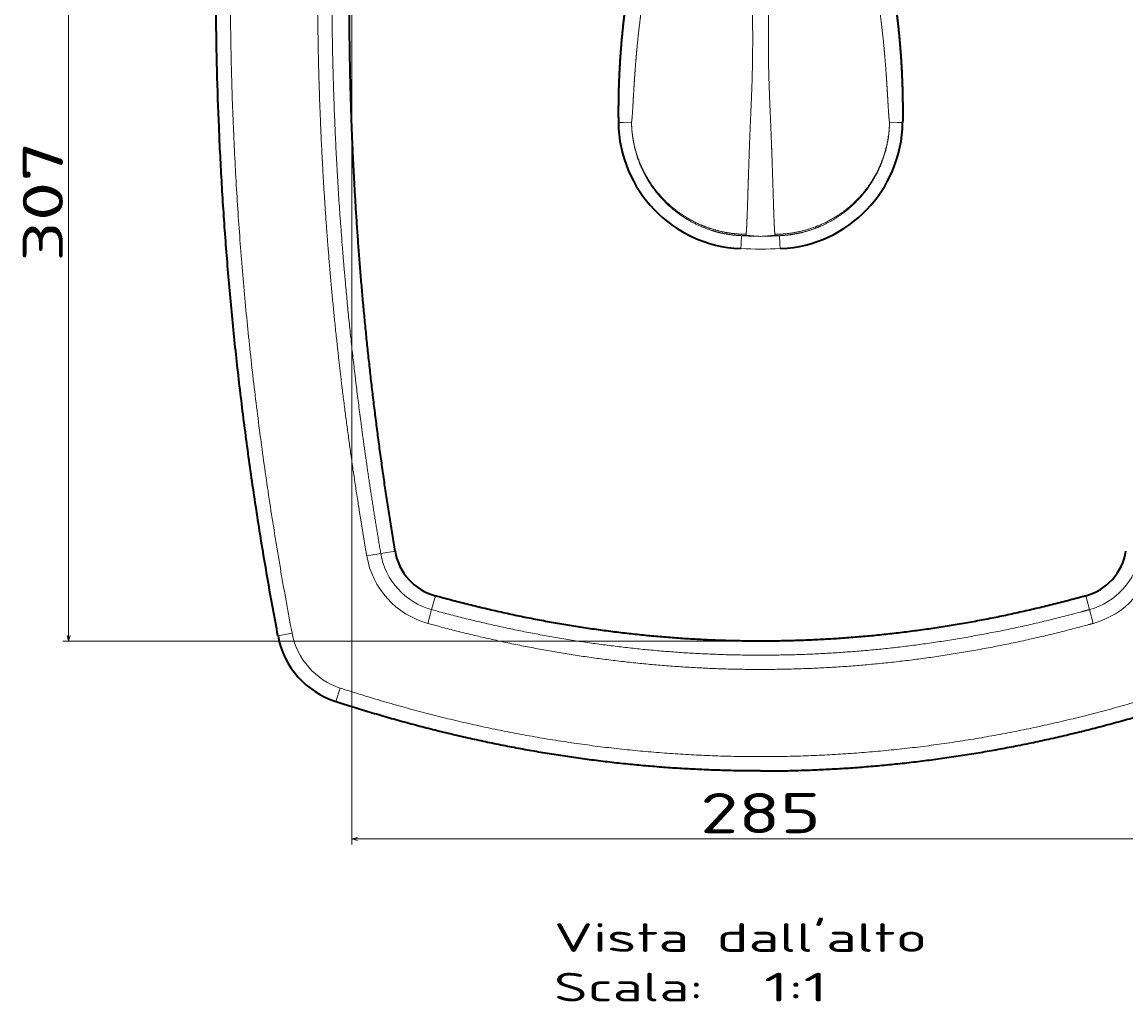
# Model space of a CAD drawing. Extents: x 9 to 1175, y -211 to 1228.
# Tile 1 of 5: x 9 to 394, y -211 to 131. Entities that reach past the tile are written whole.
import ezdxf
from ezdxf.enums import TextEntityAlignment as Align

# ---------------------------------------------------------------- set-up
doc = ezdxf.new("R2010")
doc.units = 0
doc.layers.get('0').update_dxf_attribs({"lineweight": 13})
doc.styles.get("Standard").update_dxf_attribs({"font": 'isocp.shx'})
doc.dimstyles.get("Standard").update_dxf_attribs({"dimtxt": 2.5, "dimasz": 2.5, "dimexe": 1.25, "dimexo": 0.625, "dimtad": 1, "dimcen": 2.5, "dimadec": 0, "dimazin": 0, "dimtfac": 1, "dimtmove": 0, "dimatfit": 0, "dimfxl": 0, "dimarcsym": 0})

# ---------------------------------------------------------------- blocks, each defined once
blk = doc.blocks.new('*D')
at = {"color": 7, "lineweight": 13}
for p, q in [((654.72, 999.56), (654.72, 1070.35)), ((1174.61, 999.56), (1174.61, 1070.35)), ((76.93, 999.56), (76.93, 1066.43)), ((456.71, 999.56), (456.71, 1066.43)), ((654.72, 1068.35), (1174.61, 1068.35)), ((76.93, 1064.43), (456.71, 1064.43)), ((118.25, 1002.68), (28.46, 1002.68)), ((30.46, 582.68), (30.46, 1002.68)), ((175.38, 582.68), (28.46, 582.68)), ((150.77, 580.68), (150.77, 551.53)), ((382.87, 580.68), (382.87, 551.53)), ((654.72, 580.68), (654.72, 556.02)), ((1100.77, 580.68), (1100.77, 556.02)), ((654.72, 558.02), (1100.77, 558.02)), ((150.77, 553.53), (382.87, 553.53)), ((264.82, 221.57), (23.54, 221.57)), ((25.54, -85.23), (25.54, 221.57)), ((124.31, 180.4), (124.31, -156.22)), ((409.33, 180.4), (409.33, -156.22)), ((264.82, -85.23), (23.54, -85.23)), ((124.31, -154.22), (409.33, -154.22))]:
    blk.add_line(p, q, dxfattribs=at)
for points in [[(656.65, 1068.86), (654.72, 1068.35), (656.65, 1067.83)], [(1172.67, 1067.83), (1174.61, 1068.35), (1172.67, 1068.86)], [(78.86, 1064.95), (76.93, 1064.43), (78.86, 1063.91)], [(454.78, 1063.91), (456.71, 1064.43), (454.78, 1064.95)], [(30.97, 1000.75), (30.46, 1002.68), (29.94, 1000.75)], [(29.94, 584.61), (30.46, 582.68), (30.97, 584.61)], [(656.65, 558.54), (654.72, 558.02), (656.65, 557.5)], [(1098.83, 557.5), (1100.77, 558.02), (1098.83, 558.54)], [(152.7, 554.05), (150.77, 553.53), (152.7, 553.01)], [(380.94, 553.01), (382.87, 553.53), (380.94, 554.05)], [(26.06, 219.64), (25.54, 221.57), (25.02, 219.64)], [(25.02, -83.3), (25.54, -85.23), (26.06, -83.3)], [(126.24, -153.71), (124.31, -154.22), (126.24, -154.74)], [(407.39, -154.74), (409.33, -154.22), (407.39, -153.71)]]:
    blk.add_lwpolyline(points, dxfattribs=at)
for s, height, p, p2 in [('520', 14, (893.64, 1070.35), (935.68, 1070.35)), ('380', 14, (245.8, 1066.43), (287.84, 1066.43)), ('446', 14, (856.72, 560.02), (898.76, 560.02)), ('232.1', 3.5, (257.83, 555.53), (275.81, 555.53)), ('285', 14, (245.8, -152.22), (287.84, -152.22))]:
    blk.add_text(s, height=height, dxfattribs=at).set_placement(p, p2, align=Align.FIT)
for s, p, p2 in [('420', (28.46, 771.66), (28.46, 813.69)), ('307', (23.54, 47.15), (23.54, 89.19))]:
    blk.add_text(s, height=14, rotation=90, dxfattribs=at).set_placement(p, p2, align=Align.FIT)
blk = doc.blocks.new('BLOCK53')
at = {"color": 7, "lineweight": 13}
for s, p, p2 in [("Vista dall'alto", (-72.03, -378.02), (58.09, -378.02)), ('Scala:', (-72.03, -395.3), (-19.98, -395.3)), ('  1:1', (-19.98, -395.3), (23.39, -395.3))]:
    blk.add_text(s, height=10, dxfattribs=at).set_placement(p, p2, align=Align.FIT)
blk = doc.blocks.new('BLOCK56')
at = {"color": 7, "lineweight": 13, "ltscale": 0.045115}
for p, q in [((-47.76, -88.6), (-49.57, -88.62)), ((47.76, -88.6), (49.57, -88.62)), ((-6.79, -130.86), (-6.87, -132.67)), ((6.79, -130.86), (6.87, -132.67))]:
    blk.add_line(p, q, dxfattribs=at)
at = {"color": 7, "lineweight": 13, "ltscale": 0.069387}
for p, q in [((-44.99, -88.56), (-47.76, -88.6)), ((44.99, -88.56), (47.76, -88.6))]:
    blk.add_line(p, q, dxfattribs=at)
at = {"color": 7, "lineweight": 13, "ltscale": 0.068401}
for p, q in [((-6.67, -128.13), (-6.79, -130.86)), ((6.67, -128.13), (6.79, -130.86))]:
    blk.add_line(p, q, dxfattribs=at)
at = {"color": 7, "lineweight": 13, "ltscale": 0.006117}
for p, q in [((-7.11, -132.66), (-6.87, -132.67)), ((7.11, -132.66), (6.87, -132.67))]:
    blk.add_line(p, q, dxfattribs=at)
at = {"color": 7, "lineweight": 13, "ltscale": 0.126443}
blk.add_line((-127.43, -238.18), (-132.42, -239.04), dxfattribs=at)
at = {"color": 7, "lineweight": 13, "ltscale": 0.124524}
for p, q in [((-137.33, -239.88), (-132.42, -239.04)), ((-116.06, -263.39), (-114.73, -258.59)), ((116.06, -263.39), (114.73, -258.59))]:
    blk.add_line(p, q, dxfattribs=at)
at = {"color": 7, "lineweight": 13, "ltscale": 0.124299}
for p, q in [((-113.4, -253.8), (-114.73, -258.59)), ((113.4, -253.8), (114.73, -258.59))]:
    blk.add_line(p, q, dxfattribs=at)
at = {"color": 7, "lineweight": 13, "ltscale": 0.124968}
blk.add_line((-168.28, -267.79), (-163.37, -266.86), dxfattribs=at)
at = {"color": 7, "lineweight": 13, "ltscale": 0.125}
blk.add_line((-148.12, -290.71), (-146.57, -285.96), dxfattribs=at)
at = {"color": 7, "lineweight": 35}
for centre, radius, start, end in [((-4.91, -88.05), 44.66, 180.7327, 267.1724), ((4.91, -88.05), 44.66, 272.8276, 359.2673), ((-108.17, -234.99), 19.53, 189.4212, 254.4486), ((108.17, -234.99), 19.53, 285.5514, 350.5788), ((-138.81, -262.2), 29.99, 190.7438, 251.9186)]:
    blk.add_arc(centre, radius, start, end, dxfattribs=at)
at = {"color": 7, "lineweight": 13}
for centre, radius, start, end in [((-6.85, -117.79), 10.34, 270.9921, 280.7679), ((2.28, 24.02), 152.41, 266.632, 269.1416), ((2.31, -73.16), 55.26, 262.4819, 267.601), ((-2.31, -73.16), 55.26, 272.399, 277.5181), ((-2.28, 24.02), 152.41, 270.8584, 273.368), ((6.85, -117.79), 10.34, 259.2321, 269.0079), ((0, 23.94), 156.75, 267.4881, 272.512), ((-108.17, -234.88), 29.58, 189.7318, 254.5332), ((-108.17, -234.88), 24.6, 189.7318, 254.5333), ((108.17, -234.88), 24.6, 285.4667, 350.2682), ((108.17, -234.88), 29.58, 285.4668, 350.2682), ((-138.81, -262.2), 24.99, 190.7436, 251.9188)]:
    blk.add_arc(centre, radius, start, end, dxfattribs=at)
at = {"color": 7, "lineweight": 35}
for points, degree, knots in [([(-168.28, -267.79), (-169.51, -261.29), (-171.88, -248.26), (-175.12, -228.66), (-178.05, -209.01), (-180.66, -189.31), (-182.95, -169.58), (-184.92, -149.81), (-186.57, -130), (-187.9, -110.17), (-188.89, -90.32), (-189.56, -70.46), (-189.9, -50.59), (-189.91, -30.71), (-189.59, -10.84), (-188.95, 9.03), (-187.97, 28.88), (-186.67, 48.67), (-185.05, 68.38), (-183.12, 88.03), (-180.87, 107.64), (-178.3, 127.21), (-175.42, 146.74), (-172.23, 166.22), (-168.74, 185.64), (-166.21, 198.55), (-164.89, 205)], 3, [0, 0, 0, 0, 19.863234, 39.727267, 59.592307, 79.458537, 99.326107, 119.195119, 139.065619, 158.937584, 178.810904, 198.685373, 218.56067, 238.436336, 258.311726, 278.18626, 298.059566, 317.931446, 337.673729, 357.414585, 377.154116, 396.892451, 416.629713, 436.365982, 456.101265, 475.835466, 475.835466, 475.835466, 475.835466]), ([(-44.69, -32.63), (-44.72, -32.76), (-44.74, -32.89), (-44.77, -33.02), (-44.82, -33.28), (-44.86, -33.54), (-44.89, -33.67), (-46.82, -44.15), (-48.26, -54.72), (-49.2, -65.22), (-49.65, -75.98), (-49.59, -86.74), (-49.58, -86.98), (-49.58, -87.45), (-49.58, -87.92), (-49.57, -88.15), (-49.57, -88.39), (-49.57, -88.62)], 5, [0, 0, 0, 0, 0, 0, 1.520638, 1.520638, 1.520638, 3.041275, 3.041275, 3.041275, 125.012043, 125.012043, 125.012043, 127.732013, 127.732013, 127.732013, 130.451983, 130.451983, 130.451983, 130.451983, 130.451983, 130.451983]), ([(44.69, -32.63), (44.72, -32.76), (44.74, -32.89), (44.77, -33.02), (44.82, -33.28), (44.86, -33.54), (44.89, -33.67), (46.82, -44.15), (48.26, -54.72), (49.2, -65.22), (49.65, -75.98), (49.59, -86.74), (49.58, -86.98), (49.58, -87.45), (49.58, -87.92), (49.57, -88.15), (49.57, -88.39), (49.57, -88.62)], 5, [0, 0, 0, 0, 0, 0, 1.520638, 1.520638, 1.520638, 3.041275, 3.041275, 3.041275, 125.012043, 125.012043, 125.012043, 127.732013, 127.732013, 127.732013, 130.451983, 130.451983, 130.451983, 130.451983, 130.451983, 130.451983]), ([(0, -314.89), (-2.1, -314.89), (-6.29, -314.86), (-12.58, -314.73), (-18.87, -314.51), (-25.15, -314.21), (-31.43, -313.82), (-37.7, -313.34), (-43.97, -312.78), (-50.22, -312.13), (-56.47, -311.39), (-62.7, -310.57), (-68.92, -309.67), (-75.12, -308.69), (-81.31, -307.62), (-87.48, -306.47), (-93.64, -305.24), (-99.77, -303.93), (-105.89, -302.55), (-111.99, -301.08), (-118.07, -299.54), (-124.12, -297.92), (-130.16, -296.23), (-136.17, -294.47), (-142.16, -292.63), (-146.14, -291.36), (-148.12, -290.71)], 3, [0, 0, 0, 0, 6.291108, 12.582433, 18.873772, 25.164901, 31.455574, 37.745521, 44.03451, 50.322348, 56.608873, 62.893951, 69.177475, 75.45936, 81.739545, 88.017992, 94.29468, 100.569608, 106.842794, 113.114273, 119.384097, 125.652336, 131.919078, 138.184427, 144.448508, 150.711462, 150.711462, 150.711462, 150.711462]), ([(0, -314.89), (2.1, -314.89), (6.29, -314.86), (12.58, -314.73), (18.87, -314.51), (25.15, -314.21), (31.43, -313.82), (37.7, -313.34), (43.97, -312.78), (50.22, -312.13), (56.47, -311.39), (62.7, -310.57), (68.92, -309.67), (75.12, -308.69), (81.31, -307.62), (87.48, -306.47), (93.64, -305.24), (99.77, -303.93), (105.89, -302.55), (111.99, -301.08), (118.07, -299.54), (124.12, -297.92), (130.16, -296.23), (136.17, -294.47), (142.16, -292.63), (146.14, -291.36), (148.12, -290.71)], 3, [0, 0, 0, 0, 6.291108, 12.582433, 18.873772, 25.164901, 31.455574, 37.745521, 44.03451, 50.322348, 56.608873, 62.893951, 69.177475, 75.45936, 81.739545, 88.017992, 94.29468, 100.569608, 106.842794, 113.114273, 119.384097, 125.652336, 131.919078, 138.184427, 144.448508, 150.711462, 150.711462, 150.711462, 150.711462])]:
    blk.add_open_spline(points, degree=degree, knots=knots, dxfattribs=at)
at = {"color": 7, "lineweight": 13}
for points, knots in [([(-164.89, 205), (-172.24, 168.98), (-178.3, 132.69), (-183, 96.18), (-188.78, 32.44), (-190.32, -31.52), (-190.21, -58.72), (-188.3, -117.12), (-182.87, -175.29), (-178.97, -206.28), (-174.1, -237.13), (-168.28, -267.79)], [0, 0, 0, 0, 0, 0, 257.786367, 257.786367, 257.786367, 448.269344, 448.269344, 448.269344, 667.125463, 667.125463, 667.125463, 667.125463, 667.125463, 667.125463]), ([(-163.37, -266.86), (-179.59, -181.34), (-188.46, -94.43), (-189.24, -6.79), (-181.25, 88.2), (-164.38, 181.67), (-162.91, 189.46), (-161.38, 197.23), (-159.79, 205)], [0, 0, 0, 0, 0, 0, 616.299418, 616.299418, 616.299418, 672.423134, 672.423134, 672.423134, 672.423134, 672.423134, 672.423134]), ([(-153.84, -1.61), (-154.72, -28.38), (-154.83, -55.17), (-154.17, -81.96), (-151.94, -123.9), (-147.84, -165.68), (-146.11, -180.78), (-143.43, -201.29), (-140.31, -221.74), (-139.46, -227.17), (-138.5, -232.96), (-137.52, -238.75), (-137.45, -239.13), (-137.39, -239.51), (-137.33, -239.88)], [0, 0, 0, 0, 0, 0, 189.398126, 189.398126, 189.398126, 296.853417, 296.853417, 296.853417, 335.68524, 335.68524, 335.68524, 338.390601, 338.390601, 338.390601, 338.390601, 338.390601, 338.390601]), ([(-148.86, -1.77), (-149.59, -24.02), (-149.79, -46.28), (-149.46, -68.54), (-148.2, -100.84), (-145.82, -133.06), (-144.97, -143.08), (-142.56, -168.36), (-139.47, -193.56), (-137.36, -208.76), (-135.01, -223.92), (-132.42, -239.04)], [0, 0, 0, 0, 0, 0, 157.137709, 157.137709, 157.137709, 228.096276, 228.096276, 228.096276, 336.406072, 336.406072, 336.406072, 336.406072, 336.406072, 336.406072]), ([(-44.99, -88.56), (-44.88, -88.02), (-44.76, -87), (-44.65, -85.31), (-44.46, -81.9), (-44.21, -77.62), (-44.12, -76), (-43.96, -73.62), (-43.79, -71.14), (-43.73, -70.4), (-43.61, -68.77), (-43.48, -67.12), (-43.4, -66.23), (-43.17, -63.49), (-42.9, -60.7), (-42.71, -58.83), (-42.22, -54.47), (-41.64, -49.97), (-41.28, -47.39), (-40.89, -44.74), (-40.45, -42.03)], [0, 0, 0, 0, 0, 0, 32.895539, 32.895539, 32.895539, 51.14448, 51.14448, 51.14448, 58.775448, 58.775448, 58.775448, 67.690755, 67.690755, 67.690755, 85.835959, 85.835959, 85.835959, 109.161888, 109.161888, 109.161888, 109.161888, 109.161888, 109.161888]), ([(44.99, -88.56), (44.88, -88.02), (44.76, -87), (44.65, -85.31), (44.46, -81.9), (44.21, -77.62), (44.12, -76), (43.96, -73.62), (43.79, -71.14), (43.73, -70.4), (43.61, -68.77), (43.48, -67.12), (43.4, -66.23), (43.17, -63.49), (42.9, -60.7), (42.71, -58.83), (42.22, -54.47), (41.64, -49.97), (41.28, -47.39), (40.89, -44.74), (40.45, -42.03)], [0, 0, 0, 0, 0, 0, 32.895539, 32.895539, 32.895539, 51.14448, 51.14448, 51.14448, 58.775448, 58.775448, 58.775448, 67.690755, 67.690755, 67.690755, 85.835959, 85.835959, 85.835959, 109.161888, 109.161888, 109.161888, 109.161888, 109.161888, 109.161888]), ([(-5.02, -127.66), (-4.94, -126.97), (-4.86, -125.86), (-4.78, -124.28), (-4.63, -120.4), (-4.46, -115.14), (-4.37, -112.29), (-4.23, -107.73), (-4.07, -102.77), (-4.01, -101.1), (-3.92, -98.45), (-3.81, -95.72), (-3.78, -94.71), (-3.66, -91.72), (-3.53, -88.65), (-3.44, -86.59), (-3.29, -83.23), (-3.15, -79.8), (-3.1, -78.55), (-2.94, -74.3), (-2.82, -69.97), (-2.77, -66.95), (-2.71, -60.97), (-2.74, -54.89), (-2.77, -51.88), (-2.82, -48.87), (-2.87, -45.86)], [0, 0, 0, 0, 0, 0, 37.864438, 37.864438, 37.864438, 73.81748, 73.81748, 73.81748, 91.387784, 91.387784, 91.387784, 101.27165, 101.27165, 101.27165, 121.045688, 121.045688, 121.045688, 133.132008, 133.132008, 133.132008, 160.056089, 160.056089, 160.056089, 185.937498, 185.937498, 185.937498, 185.937498, 185.937498, 185.937498]), ([(2.87, -45.86), (2.77, -51.39), (2.7, -56.9), (2.69, -62.37), (2.8, -69.77), (3.04, -76.96), (3.11, -78.92), (3.27, -82.76), (3.44, -86.53), (3.52, -88.41), (3.69, -92.56), (3.85, -96.6), (3.93, -98.79), (4.1, -103.71), (4.25, -108.32), (4.33, -110.8), (4.46, -115), (4.57, -118.63), (4.62, -120.11), (4.72, -122.7), (4.81, -124.74), (4.85, -125.59), (4.91, -126.53), (4.97, -127.23), (4.99, -127.39), (5, -127.53), (5.02, -127.66)], [0, 0, 0, 0, 0, 0, 47.499866, 47.499866, 47.499866, 65.50195, 65.50195, 65.50195, 83.163385, 83.163385, 83.163385, 105.576912, 105.576912, 105.576912, 134.322737, 134.322737, 134.322737, 157.578388, 157.578388, 157.578388, 178.815203, 178.815203, 178.815203, 185.914333, 185.914333, 185.914333, 185.914333, 185.914333, 185.914333]), ([(-44.99, -88.56), (-44.99, -88.62), (-44.99, -88.67), (-44.99, -88.73), (-44.98, -88.85), (-44.98, -88.97), (-44.98, -89.03), (-44.98, -89.12), (-44.97, -89.2), (-44.97, -89.23), (-44.97, -89.29), (-44.97, -89.34), (-44.97, -89.37), (-44.85, -93.16), (-44.27, -96.94), (-43.26, -100.61), (-40.89, -106.44), (-37.45, -111.68), (-35.92, -113.65), (-32.3, -117.65), (-28.06, -121), (-25.62, -122.59), (-21.4, -124.82), (-16.9, -126.4), (-15.1, -126.92), (-12.47, -127.51), (-9.82, -127.88), (-9.01, -127.97), (-8.12, -128.05), (-7.25, -128.1), (-7.18, -128.11), (-7.07, -128.11), (-6.96, -128.12), (-6.93, -128.12), (-6.87, -128.12), (-6.82, -128.12), (-6.8, -128.13), (-6.76, -128.13), (-6.73, -128.13), (-6.71, -128.13), (-6.69, -128.13), (-6.67, -128.13)], [0, 0, 0, 0, 0, 0, 0.394377, 0.394377, 0.394377, 0.788755, 0.788755, 0.788755, 0.985923, 0.985923, 0.985923, 1.183091, 1.183091, 1.183091, 28.437479, 28.437479, 28.437479, 46.40853, 46.40853, 46.40853, 67.36187, 67.36187, 67.36187, 80.823029, 80.823029, 80.823029, 86.809227, 86.809227, 86.809227, 87.356728, 87.356728, 87.356728, 87.63048, 87.63048, 87.63048, 87.767361, 87.767361, 87.767361, 87.904243, 87.904243, 87.904243, 87.904243, 87.904243, 87.904243]), ([(-44.99, -88.56), (-44.97, -89.39), (-44.94, -90.22), (-44.88, -91.04), (-44.68, -93.06), (-44.36, -95.04), (-44.13, -96.19), (-43.27, -99.75), (-42.04, -103.12), (-41.04, -105.32), (-37.96, -110.91), (-33.9, -115.71), (-31.02, -118.38), (-26.2, -121.89), (-20.78, -124.47), (-18.84, -125.24), (-15.31, -126.39), (-11.62, -127.13), (-9.97, -127.38), (-7.99, -127.58), (-5.99, -127.64), (-5.66, -127.65), (-5.34, -127.66), (-5.02, -127.66)], [0, 0, 0, 0, 0, 0, 5.464682, 5.464682, 5.464682, 13.544185, 13.544185, 13.544185, 30.594006, 30.594006, 30.594006, 59.201712, 59.201712, 59.201712, 74.231635, 74.231635, 74.231635, 85.836499, 85.836499, 85.836499, 88.051655, 88.051655, 88.051655, 88.051655, 88.051655, 88.051655]), ([(44.99, -88.56), (44.92, -92.25), (44.42, -95.94), (43.49, -99.54), (40.8, -106.5), (36.57, -112.65), (34.1, -115.47), (28.53, -120.51), (21.96, -124.14), (18.47, -125.56), (13.65, -126.91), (8.71, -127.5), (7.48, -127.6), (6.25, -127.65), (5.02, -127.66)], [0, 0, 0, 0, 0, 0, 26.375205, 26.375205, 26.375205, 52.864976, 52.864976, 52.864976, 79.446712, 79.446712, 79.446712, 88.215495, 88.215495, 88.215495, 88.215495, 88.215495, 88.215495]), ([(6.67, -128.13), (6.7, -128.13), (6.73, -128.13), (6.77, -128.13), (6.83, -128.12), (6.89, -128.12), (6.92, -128.12), (7.7, -128.08), (8.51, -128.02), (9.28, -127.94), (10.95, -127.73), (12.62, -127.44), (13.5, -127.25), (16.4, -126.57), (19.22, -125.61), (21.14, -124.82), (25.24, -122.82), (29.02, -120.25), (30.96, -118.7), (35.51, -114.44), (39.17, -109.38), (41, -106.1), (43.2, -100.8), (44.42, -95.22), (44.73, -93.27), (44.91, -91.27), (44.97, -89.27), (44.97, -89.24), (44.98, -89.15), (44.98, -89.06), (44.98, -88.99), (44.98, -88.87), (44.99, -88.74), (44.99, -88.68), (44.99, -88.62), (44.99, -88.56)], [0, 0, 0, 0, 0, 0, 0.229259, 0.229259, 0.229259, 0.463272, 0.463272, 0.463272, 6.17199, 6.17199, 6.17199, 12.723822, 12.723822, 12.723822, 27.67966, 27.67966, 27.67966, 45.638558, 45.638558, 45.638558, 72.592461, 72.592461, 72.592461, 86.85786, 86.85786, 86.85786, 87.075946, 87.075946, 87.075946, 87.489675, 87.489675, 87.489675, 87.904772, 87.904772, 87.904772, 87.904772, 87.904772, 87.904772]), ([(-5.02, -127.66), (-5.02, -127.66), (-5.02, -127.66), (-5.02, -127.66), (-5.02, -127.66), (-5.02, -127.66), (-5.02, -127.66), (-5.02, -127.66), (-5.02, -127.66), (-5.02, -127.66), (-5.02, -127.68), (-5.02, -127.71), (-5.02, -127.73), (-5.02, -127.78), (-5.01, -127.83), (-5, -127.86), (-4.98, -127.9), (-4.95, -127.93), (-4.94, -127.94), (-4.93, -127.95), (-4.92, -127.95)], [0, 0, 0, 0, 0, 0, 0.015152, 0.015152, 0.015152, 0.022755, 0.022755, 0.022755, 0.030358, 0.030358, 0.030358, 0.774094, 0.774094, 0.774094, 1.754454, 1.754454, 1.754454, 2.410209, 2.410209, 2.410209, 2.410209, 2.410209, 2.410209]), ([(5.02, -127.66), (5.02, -127.66), (5.02, -127.66), (5.02, -127.66), (5.02, -127.66), (5.02, -127.67), (5.02, -127.67), (5.02, -127.67), (5.02, -127.68), (5.02, -127.68), (5.02, -127.72), (5.02, -127.75), (5.02, -127.77), (5.01, -127.83), (4.99, -127.88), (4.98, -127.9), (4.96, -127.93), (4.94, -127.95), (4.93, -127.95), (4.92, -127.95), (4.92, -127.95)], [0, 0, 0, 0, 0, 0, 0.042828, 0.042828, 0.042828, 0.085656, 0.085656, 0.085656, 0.342609, 0.342609, 0.342609, 1.711989, 1.711989, 1.711989, 3.06818, 3.06818, 3.06818, 3.408404, 3.408404, 3.408404, 3.408404, 3.408404, 3.408404]), ([(0, -274.49), (-0.66, -274.49), (-1.33, -274.49), (-1.99, -274.48), (-2.99, -274.48), (-3.98, -274.47), (-4.32, -274.47), (-26.89, -274.22), (-49.44, -272.42), (-71.51, -269.17), (-93.29, -264.52), (-114.73, -258.59)], [0, 0, 0, 0, 0, 0, 4.687453, 4.687453, 4.687453, 7.031182, 7.031182, 7.031182, 163.671318, 163.671318, 163.671318, 163.671318, 163.671318, 163.671318]), ([(114.73, -258.59), (114.39, -258.68), (114.06, -258.78), (113.72, -258.87), (113.05, -259.05), (112.37, -259.24), (112.03, -259.33), (89.93, -265.29), (67.47, -269.88), (45.07, -272.95), (22.54, -274.49), (0, -274.49)], [0, 0, 0, 0, 0, 0, 2.458705, 2.458705, 2.458705, 4.917411, 4.917411, 4.917411, 163.676254, 163.676254, 163.676254, 163.676254, 163.676254, 163.676254]), ([(-116.06, -263.39), (-94.4, -269.38), (-72.38, -274.09), (-50.06, -277.38), (-27.1, -279.2), (-4.12, -279.45), (-3.61, -279.45), (-2.58, -279.46), (-1.57, -279.47), (-1.04, -279.47), (-0.52, -279.47), (0, -279.47)], [0, 0, 0, 0, 0, 0, 159.073936, 159.073936, 159.073936, 162.592793, 162.592793, 162.592793, 166.299245, 166.299245, 166.299245, 166.299245, 166.299245, 166.299245]), ([(0, -279.47), (22.96, -279.47), (45.92, -277.89), (68.74, -274.74), (91.77, -270), (114.43, -263.84), (114.94, -263.7), (115.47, -263.55), (116, -263.41), (116.02, -263.4), (116.04, -263.4), (116.06, -263.39)], [0, 0, 0, 0, 0, 0, 162.426241, 162.426241, 162.426241, 166.170467, 166.170467, 166.170467, 166.316335, 166.316335, 166.316335, 166.316335, 166.316335, 166.316335])]:
    blk.add_open_spline(points, degree=5, knots=knots, dxfattribs=at)
at = {"color": 7, "lineweight": 35}
for points in [[(-127.43, -238.18), (-135.19, -191.4), (-140.66, -144.25), (-143.72, -96.81), (-144.33, -49.35), (-142.51, -1.98)], [(0, -269.6), (-22.97, -269.6), (-45.94, -267.98), (-68.76, -264.73), (-91.28, -259.96), (-113.4, -253.8)], [(113.4, -253.8), (91.28, -259.96), (68.76, -264.73), (45.94, -267.98), (22.97, -269.6), (0, -269.6)]]:
    blk.add_open_spline(points, degree=5, dxfattribs=at)
at = {"color": 7, "lineweight": 13}
for points in [[(0, -309.89), (-29.83, -309.89), (-59.66, -307.41), (-89.21, -302.45), (-118.22, -295.21), (-146.57, -285.96)], [(146.57, -285.96), (118.22, -295.21), (89.21, -302.45), (59.66, -307.41), (29.83, -309.89), (0, -309.89)]]:
    blk.add_open_spline(points, degree=5, dxfattribs=at)

msp = doc.modelspace()

# ---------------------------------------------------------------- linework, layer by layer
at = {"color": 7, "lineweight": 5}
msp.add_point((266.819, -85.228), dxfattribs=at)

# ---------------------------------------------------------------- block references
at = {"lineweight": 0}
for name in ['BLOCK56', 'BLOCK53']:
    msp.add_blockref(name, (266.819, 184.374), dxfattribs=at)

# ---------------------------------------------------------------- dimensions: what is measured, and where the dimension line sits
at = {"color": 0, "lineweight": 0}
for base, p1, p2, angle, middle, dimtype in [((30.455, 582.678), (120.25, 1002.678), (177.378, 582.678), 269.99857, (30.455, 792.678), 160), ((150.769, 553.532), (382.869, 582.678), (150.769, 582.678), 180, (266.819, 553.532), 161), ((76.928, 1064.429), (456.71, 997.564), (76.928, 997.564), 180, (266.819, 1064.429), 161), ((124.313, -154.223), (409.326, 182.396), (124.313, 182.396), 179.99905, (266.819, -154.223), 160), ((25.541, -85.228), (266.819, 221.568), (266.819, -85.228), 269.99999, (25.541, 68.17), 161), ((654.716, 558.018), (1100.765, 582.678), (654.716, 582.678), 180, (877.74, 558.018), 161), ((1174.607, 1068.346), (654.716, 997.564), (1174.607, 997.564), 359.99809, (914.661, 1068.346), 160)]:
    dim = msp.add_linear_dim(base=base, p1=p1, p2=p2, angle=angle, dimstyle='Standard', dxfattribs=at)
    dim.commit()
    dim.dimension.update_dxf_attribs({"geometry": '*D', "text_midpoint": middle, "dimtype": dimtype})

doc.saveas('drawing.dxf')
